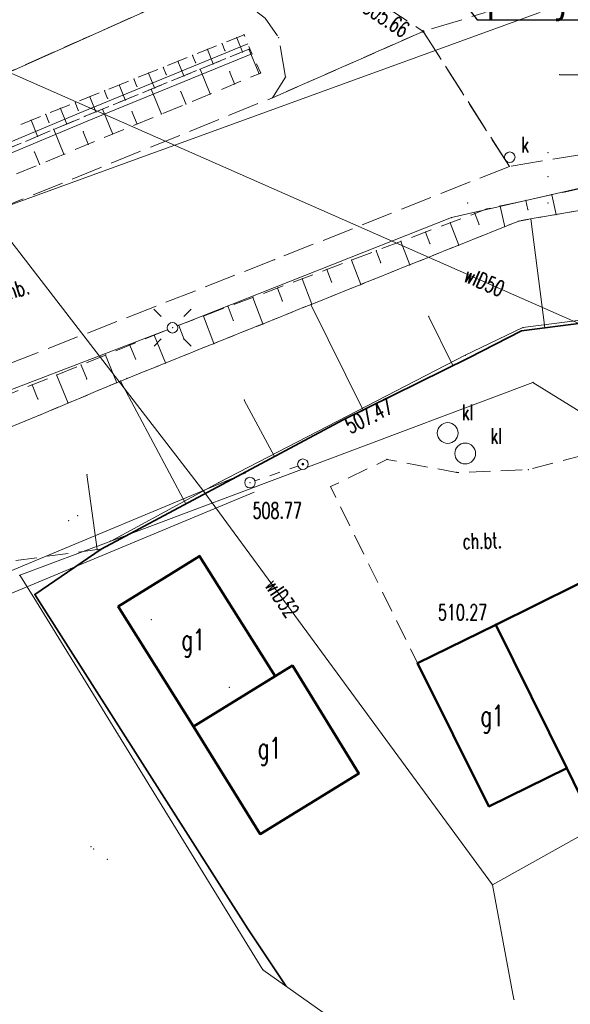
# Model space of a CAD drawing. Header units: metres. Extents: x 7422311 to 7422914, y 5495352 to 5495886.
# Tile 16 of 22: x 7422410 to 7422436, y 5495787 to 5495833. Entities that reach past the tile are written whole.
import ezdxf
from ezdxf import colors
from ezdxf.entities.mleader import LeaderData, LeaderLine
from ezdxf.enums import TextEntityAlignment as Align
from ezdxf.math import Vec2, Vec3

# ---------------------------------------------------------------- set-up
doc = ezdxf.new("R2010")
doc.units = ezdxf.units.M
doc.set_wipeout_variables(frame=1)
for name, pattern in [('L_0_03', [1, 0.5, -0.5]), ('L_0_04', [1.5, 1, -0.5]), ('L_0_06', [2, 1.5, -0.5])]:
    doc.linetypes.add(name, pattern=pattern)
doc.layers.get('0').update_dxf_attribs({"linetype": 'CONTINUOUS', "lineweight": 18})
for name, color, linetype, lineweight in [('_PROelCAD_ODNOSNIKI_SZCZEGOL', 7, 'CONTINUOUS', 13), ('EGB_Budynek', 7, 'CONTINUOUS', 50), ('EGB_DzialkaEwidencyjna', 7, 'CONTINUOUS', 18), ('EGB_KonturKlasyfikacyjny', 96, 'CONTINUOUS', 18), ('EGB_KonturUzytkuGruntowego', 96, 'CONTINUOUS', 18), ('GES_InneUrzadzeniaTowarzyszac2', 7, 'CONTINUOUS', 18), ('GES_InneUrzadzeniaTowarzyszace', 7, 'CONTINUOUS', 18), ('GES_PrzewodElektroenergetyczny', 1, 'CONTINUOUS', 18), ('GES_PrzewodKanalizacyjny', 36, 'CONTINUOUS', 18), ('GES_PrzewodWodociagowy', 5, 'CONTINUOUS', 18), ('GES_UrzadzeniaSiecElektroener2', 7, 'CONTINUOUS', 18), ('GES_UrzadzeniaSiecKanalizacyj2', 7, 'CONTINUOUS', 18), ('KR_ObiektKarto', 7, 'CONTINUOUS', 18), ('OT_Komunikacja', 7, 'CONTINUOUS', 18), ('OT_Ogrodzenia', 7, 'CONTINUOUS', 18), ('OT_Rzedna', 7, 'CONTINUOUS', 18), ('OT_Skarpa', 7, 'CONTINUOUS', 18)]:
    doc.layers.add(name, color=color, linetype=linetype, lineweight=lineweight)
doc.styles.get("Standard").update_dxf_attribs({"font": 'simplex.shx'})
doc.linetypes.add('L_0_15_SHX', pattern='A,0,-0.375,-0.75,-0.75,-0.75,-0.75,-0.75,[1,mapa_aktualana_poszerzona1.shx,S=0.05,R=0,X=0,Y=0],-0.75,-0.75,-0.75,-0.75,-0.375', length=7.5)

# ---------------------------------------------------------------- blocks, each defined once
blk = doc.blocks.new('L_0_02_2')
at = {"color": 0}
blk.add_point((0, 0), dxfattribs=at)
blk = doc.blocks.new('L_0_02_1')
at = {"color": 0}
blk.add_point((0, 0), dxfattribs=at)
blk = doc.blocks.new('SUPP')
at = {"color": 0, "linetype": 'Continuous', "lineweight": 18}
blk.add_wipeout([(0, -0.5), (0.25, -0.433), (0.433, -0.25), (0.5, 0), (0.433, 0.25), (0.25, 0.433), (0, 0.5), (-0.25, 0.433), (-0.433, 0.25), (-0.5, 0), (-0.433, -0.25), (-0.25, -0.433)], dxfattribs=at)
blk.add_circle((0, 0), 0.5, dxfattribs=at)
blk = doc.blocks.new('SUPW_O')
at = {"color": 0, "linetype": 'Continuous', "lineweight": 18}
blk.add_wipeout([(0, -0.5), (0.25, -0.433), (0.433, -0.25), (0.5, 0), (0.433, 0.25), (0.25, 0.433), (0, 0.5), (-0.25, 0.433), (-0.433, 0.25), (-0.5, 0), (-0.433, -0.25), (-0.25, -0.433)], dxfattribs=at)
blk.add_circle((0, 0), 0.5, dxfattribs=at)
blk = doc.blocks.new('SUEO')
at = {"color": 0, "linetype": 'Continuous', "lineweight": 18, "flags": 128}
for points in [[(-1.06, 1.06), (-1.76, 1.76)], [(1.76, 1.76), (1.06, 1.06)], [(-1.74, -1.74), (-1.06, -1.06)], [(1.06, -1.06), (1.76, -1.76)]]:
    blk.add_lwpolyline(points, dxfattribs=at)
at = {"color": 0, "linetype": 'Continuous', "lineweight": 18}
blk.add_wipeout([(0, -0.5), (0.25, -0.433), (0.433, -0.25), (0.5, 0), (0.433, 0.25), (0.25, 0.433), (0, 0.5), (-0.25, 0.433), (-0.433, 0.25), (-0.5, 0), (-0.433, -0.25), (-0.25, -0.433)], dxfattribs=at)
blk.add_circle((0, 0), 0.5, dxfattribs=at)
blk = doc.blocks.new('SUKM')
at = {"color": 0, "linetype": 'Continuous', "lineweight": 18}
blk.add_wipeout([(0, -0.985), (0.492, -0.853), (0.853, -0.492), (0.985, 0), (0.853, 0.492), (0.492, 0.853), (0, 0.985), (-0.492, 0.853), (-0.853, 0.492), (-0.985, 0), (-0.853, -0.492), (-0.492, -0.853)], dxfattribs=at)
blk.add_circle((0, 0), 0.985, dxfattribs=at)
blk = doc.blocks.new('OTRS')
at = {"linetype": 'Continuous', "lineweight": 13}
blk.add_hatch(color=0, dxfattribs=at).paths.add_polyline_path([(0, -0.091, 1), (0, 0.091, 1)])
at = {"color": 0, "linetype": 'Continuous', "lineweight": 13}
blk.add_circle((0, 0), 0.0906, dxfattribs=at)

msp = doc.modelspace()

# ---------------------------------------------------------------- linework, layer by layer
for p in [(7422420.644, 5495832.687), (7422420.644, 5495832.687), (7422429.134, 5495832.847), (7422429.134, 5495832.847), (7422429.134, 5495832.847), (7422429.134, 5495832.847), (7422429.134, 5495832.847), (7422429.134, 5495832.847), (7422419.6, 5495832.268), (7422420.296, 5495832.547), (7422422.284, 5495832.547), (7422422.284, 5495832.547), (7422418.209, 5495831.708), (7422418.905, 5495831.988), (7422419.737, 5495831.929), (7422420.567, 5495831.875), (7422420.873, 5495832), (7422420.914, 5495832.017), (7422420.914, 5495832.017), (7422420.914, 5495832.017), (7422420.914, 5495832.017), (7422420.914, 5495832.017), (7422420.914, 5495832.017), (7422417.513, 5495831.429), (7422418.347, 5495831.365), (7422419.179, 5495831.306), (7422416.121, 5495830.869), (7422416.817, 5495831.149), (7422416.957, 5495830.801), (7422418.56, 5495831.052), (7422419.958, 5495830.942), (7422421.354, 5495830.834), (7422421.434, 5495830.867), (7422421.434, 5495830.867), (7422435.604, 5495830.791), (7422414.729, 5495830.31), (7422415.425, 5495830.589), (7422417.791, 5495830.737), (7422420.198, 5495830.358), (7422422.614, 5495830.677), (7422422.614, 5495830.677), (7422414.033, 5495830.03), (7422415.567, 5495830.237), (7422416.247, 5495830.104), (7422416.403, 5495830.168), (7422417.645, 5495829.992), (7422419.043, 5495829.881), (7422412.642, 5495829.471), (7422413.338, 5495829.75), (7422414.177, 5495829.672), (7422415.015, 5495829.599), (7422417.887, 5495829.405), (7422421.984, 5495829.697), (7422421.984, 5495829.697), (7422421.984, 5495829.697), (7422421.984, 5495829.697), (7422411.25, 5495828.911), (7422411.946, 5495829.191), (7422412.788, 5495829.107), (7422413.627, 5495829.03), (7422413.934, 5495829.156), (7422415.333, 5495829.041), (7422416.732, 5495828.928), (7422410.554, 5495828.631), (7422411.4, 5495828.538), (7422412.242, 5495828.454), (7422413.115, 5495828.82), (7422413.115, 5495828.82), (7422413.115, 5495828.82), (7422413.115, 5495828.82), (7422413.115, 5495828.82), (7422413.115, 5495828.82), (7422415.576, 5495828.452), (7422411.625, 5495828.196), (7422413.021, 5495828.089), (7422414.42, 5495827.976), (7422410.858, 5495827.874), (7422413.265, 5495827.499), (7422410.713, 5495827.129), (7422435.044, 5495827.09), (7422412.109, 5495827.023), (7422410.953, 5495826.546), (7422435.044, 5495825.965), (7422431.232, 5495824.715), (7422434, 5495824.833), (7422435.044, 5495824.715), (7422435.221, 5495825.1), (7422432.144, 5495824.427), (7422432.144, 5495824.427), (7422432.779, 5495824.566), (7422434.097, 5495824.391), (7422430.414, 5495823.773), (7422430.469, 5495824.022), (7422430.469, 5495824.022), (7422431.583, 5495824.215), (7422433.664, 5495823.857), (7422433.664, 5495823.857), (7422433.664, 5495823.857), (7422433.664, 5495823.857), (7422433.664, 5495823.857), (7422433.664, 5495823.857), (7422434.229, 5495823.956), (7422435.426, 5495824.165), (7422429.244, 5495823.331), (7422431.779, 5495823.697), (7422432.993, 5495823.587), (7422428.075, 5495822.889), (7422426.906, 5495822.447), (7422429.45, 5495822.788), (7422430.815, 5495822.712), (7422422.094, 5495822.027), (7422422.094, 5495822.027), (7422425.737, 5495822.005), (7422424.568, 5495821.562), (7422427.12, 5495821.88), (7422428.495, 5495821.779), (7422423.398, 5495821.12), (7422424.791, 5495820.971), (7422422.229, 5495820.678), (7422426.175, 5495820.847), (7422421.06, 5495820.236), (7422422.462, 5495820.063), (7422419.891, 5495819.794), (7422423.809, 5495819.896), (7422423.854, 5495819.914), (7422418.722, 5495819.352), (7422420.132, 5495819.155), (7422429.387, 5495819.339), (7422421.534, 5495818.982), (7422433.784, 5495818.647), (7422433.784, 5495818.647), (7422433.784, 5495818.647), (7422433.784, 5495818.647), (7422433.854, 5495818.807), (7422433.854, 5495818.807), (7422433.854, 5495818.807), (7422433.854, 5495818.807), (7422434.892, 5495818.79), (7422415.234, 5495817.974), (7422419.214, 5495818.049), (7422414.077, 5495817.502), (7422415.501, 5495817.319), (7422431.124, 5495817.497), (7422431.124, 5495817.497), (7422431.124, 5495817.497), (7422431.124, 5495817.497), (7422431.294, 5495817.377), (7422431.294, 5495817.377), (7422431.294, 5495817.377), (7422431.294, 5495817.377), (7422412.919, 5495817.03), (7422416.928, 5495817.13), (7422430.544, 5495817.005), (7422411.762, 5495816.558), (7422413.189, 5495816.369), (7422415.104, 5495816.397), (7422415.104, 5495816.397), (7422415.104, 5495816.397), (7422415.104, 5495816.397), (7422415.104, 5495816.397), (7422415.104, 5495816.397), (7422410.604, 5495816.086), (7422414.611, 5495816.191), (7422414.79, 5495816.266), (7422434.334, 5495816.207), (7422434.334, 5495816.207), (7422434.334, 5495816.207), (7422434.334, 5495816.207), (7422434.334, 5495816.207), (7422434.334, 5495816.207), (7422434.334, 5495816.207), (7422434.334, 5495816.207), (7422434.334, 5495816.207), (7422434.334, 5495816.207), (7422434.334, 5495816.207), (7422434.334, 5495816.207), (7422410.878, 5495815.415), (7422420.652, 5495815.369), (7422412.305, 5495815.225), (7422426.288, 5495814.895), (7422425.344, 5495814.427), (7422425.344, 5495814.427), (7422425.344, 5495814.427), (7422425.344, 5495814.427), (7422422.083, 5495812.687), (7422427.414, 5495812.557), (7422427.414, 5495812.557), (7422413.201, 5495811.841), (7422430.724, 5495811.937), (7422430.724, 5495811.937), (7422434.114, 5495812.067), (7422434.114, 5495812.067), (7422419.444, 5495811.457), (7422419.444, 5495811.457), (7422419.444, 5495811.457), (7422419.444, 5495811.457), (7422424.744, 5495811.267), (7422424.744, 5495811.267), (7422418.746, 5495811.031), (7422418.746, 5495811.031), (7422417.892, 5495810.451), (7422412.754, 5495809.887), (7422412.334, 5495809.647), (7422414.324, 5495808.687), (7422414.324, 5495808.687), (7422414.324, 5495808.687), (7422414.324, 5495808.687), (7422414.324, 5495808.687), (7422414.324, 5495808.687), (7422413.68, 5495808.281), (7422413.874, 5495808.307), (7422413.874, 5495808.307), (7422413.874, 5495808.307), (7422413.874, 5495808.307), (7422418.534, 5495807.977), (7422418.534, 5495807.977), (7422410.014, 5495807.067), (7422410.014, 5495807.067), (7422410.014, 5495807.067), (7422410.014, 5495807.067), (7422410.014, 5495807.067), (7422410.014, 5495807.067), (7422410.014, 5495807.067), (7422410.014, 5495807.067), (7422410.014, 5495807.067), (7422410.014, 5495807.067), (7422410.014, 5495807.067), (7422410.014, 5495807.067), (7422410.724, 5495806.157), (7422410.724, 5495806.157), (7422410.684, 5495806.007), (7422410.684, 5495806.007), (7422414.684, 5495805.577), (7422414.684, 5495805.577), (7422416.254, 5495804.957), (7422432.572, 5495804.719), (7422432.572, 5495804.719), (7422432.572, 5495804.719), (7422432.572, 5495804.719), (7422432.572, 5495804.719), (7422432.572, 5495804.719), (7422422.934, 5495802.787), (7422422.934, 5495802.787), (7422428.864, 5495802.904), (7422428.864, 5495802.904), (7422428.864, 5495802.904), (7422428.864, 5495802.904), (7422422.126, 5495802.288), (7422422.126, 5495802.288), (7422422.126, 5495802.288), (7422422.126, 5495802.288), (7422419.944, 5495801.757), (7422418.256, 5495799.896), (7422418.256, 5495799.896), (7422418.256, 5495799.896), (7422418.256, 5495799.896), (7422426.084, 5495797.667), (7422426.084, 5495797.667), (7422435.931, 5495797.923), (7422435.931, 5495797.923), (7422435.931, 5495797.923), (7422435.931, 5495797.923), (7422432.243, 5495796.098), (7422432.243, 5495796.098), (7422421.4, 5495794.785), (7422421.4, 5495794.785), (7422413.393, 5495794.202), (7422413.516, 5495794.097), (7422414.16, 5495793.6), (7422432.411, 5495792.389), (7422432.411, 5495792.389), (7422432.411, 5495792.389), (7422432.411, 5495792.389), (7422420.824, 5495790.297), (7422420.824, 5495790.297), (7422421.539, 5495788.368), (7422422.626, 5495787.597), (7422433.434, 5495786.957), (7422433.434, 5495786.957)]:
    msp.add_point(p)
at = {"layer": 'EGB_Budynek', "linetype": 'Continuous', "lineweight": 50, "flags": 128}
for points in [[(7422445.034, 5495803.734), (7422446.458, 5495800.746), (7422436.883, 5495795.984), (7422435.931, 5495797.923), (7422432.572, 5495804.719), (7422442.127, 5495809.451), (7422443.39, 5495807.072), (7422445.259, 5495808.005), (7422446.883, 5495804.626)], [(7422422.126, 5495802.288), (7422418.256, 5495799.896), (7422414.684, 5495805.577), (7422418.534, 5495807.977)], [(7422432.243, 5495796.098), (7422428.864, 5495802.904), (7422432.572, 5495804.719), (7422435.931, 5495797.923)], [(7422421.4, 5495794.785), (7422418.256, 5495799.896), (7422422.126, 5495802.288), (7422422.934, 5495802.787), (7422426.084, 5495797.667)]]:
    msp.add_lwpolyline(points, close=True, dxfattribs=at)
at = {"layer": 'EGB_DzialkaEwidencyjna', "linetype": 'CONTINUOUS', "lineweight": 18}
for p, q in [((7422421.264, 5495836.167), (7422407.694, 5495830.107)), ((7422433.854, 5495818.807), (7422436.704, 5495819.177)), ((7422431.124, 5495817.497), (7422433.854, 5495818.807)), ((7422419.444, 5495811.457), (7422431.124, 5495817.497)), ((7422434.334, 5495816.207), (7422414.324, 5495808.687)), ((7422414.324, 5495808.687), (7422434.334, 5495816.207)), ((7422451.864, 5495805.327), (7422434.334, 5495816.207)), ((7422434.334, 5495816.207), (7422451.864, 5495805.327)), ((7422414.324, 5495808.687), (7422419.444, 5495811.457)), ((7422410.014, 5495807.067), (7422414.324, 5495808.687)), ((7422410.684, 5495806.007), (7422410.014, 5495807.067)), ((7422421.539, 5495788.368), (7422410.684, 5495806.007)), ((7422432.466, 5495780.62), (7422421.539, 5495788.368))]:
    msp.add_line(p, q, dxfattribs=at)
at = {"layer": 'EGB_DzialkaEwidencyjna', "color": 7, "linetype": 'Continuous', "lineweight": 13, "flags": 128}
msp.add_lwpolyline([(7422435.604, 5495830.791), (7422439.417, 5495830.791), (7422444.209, 5495841.686)], dxfattribs=at)
at = {"layer": 'EGB_KonturKlasyfikacyjny', "color": 82, "linetype": 'L_0_06', "lineweight": 18, "flags": 128}
msp.add_lwpolyline([(7422437.514, 5495851.047), (7422437.034, 5495846.407), (7422421.264, 5495836.167), (7422407.684, 5495830.107), (7422388.214, 5495839.107), (7422387.604, 5495840.237), (7422400.594, 5495844.677), (7422405.374, 5495846.557), (7422418.654, 5495851.807), (7422414.094, 5495861.187), (7422404.664, 5495880.557), (7422391.804, 5495874.697), (7422395.924, 5495878.527), (7422400.263, 5495883.771), (7422403.39, 5495885.129), (7422403.954, 5495885.354), (7422405.638, 5495885.805), (7422406.528, 5495885.921), (7422409.708, 5495886.191), (7422410.554, 5495886.227), (7422412.291, 5495886.075), (7422413.975, 5495885.624), (7422415.554, 5495884.888), (7422415.863, 5495884.702), (7422418.513, 5495883.042), (7422419.632, 5495882.228), (7422420.865, 5495880.995), (7422423.389, 5495877.967), (7422423.607, 5495877.987), (7422424.504, 5495878.027), (7422425.512, 5495877.976), (7422428.841, 5495877.639), (7422436.274, 5495854.847)], close=True, dxfattribs=at)
at = {"layer": 'EGB_KonturUzytkuGruntowego', "color": 96, "linetype": 'L_0_03', "lineweight": 18, "flags": 128}
msp.add_lwpolyline([(7422437.514, 5495851.047), (7422437.034, 5495846.407), (7422421.264, 5495836.167), (7422407.684, 5495830.107), (7422388.214, 5495839.107), (7422387.604, 5495840.237), (7422400.594, 5495844.677), (7422405.374, 5495846.557), (7422418.654, 5495851.807), (7422414.094, 5495861.187), (7422404.664, 5495880.557), (7422391.804, 5495874.697), (7422395.924, 5495878.527), (7422400.263, 5495883.771), (7422403.39, 5495885.129), (7422403.954, 5495885.354), (7422405.638, 5495885.805), (7422406.528, 5495885.921), (7422409.708, 5495886.191), (7422410.554, 5495886.227), (7422412.291, 5495886.075), (7422413.975, 5495885.624), (7422415.554, 5495884.888), (7422415.863, 5495884.702), (7422418.513, 5495883.042), (7422419.632, 5495882.228), (7422420.865, 5495880.995), (7422423.389, 5495877.967), (7422423.607, 5495877.987), (7422424.504, 5495878.027), (7422425.512, 5495877.976), (7422428.841, 5495877.639), (7422436.274, 5495854.847)], close=True, dxfattribs=at)
at = {"layer": 'GES_InneUrzadzeniaTowarzyszac2'}
for p in [(7422433.235, 5495826.879), (7422417.254, 5495818.797)]:
    msp.add_point(p, dxfattribs=at)
at = {"layer": 'GES_InneUrzadzeniaTowarzyszace', "linetype": 'L_0_03', "lineweight": 18, "flags": 128}
msp.add_lwpolyline([(7422420.924, 5495811.457), (7422423.434, 5495812.327)], dxfattribs=at)
at = {"layer": 'GES_PrzewodWodociagowy', "color": 5, "linetype": 'Continuous', "lineweight": 18, "flags": 128}
msp.add_lwpolyline([(7422460.83, 5495808.272), (7422432.411, 5495792.389), (7422433.434, 5495786.957)], dxfattribs=at)
at = {"layer": 'GES_UrzadzeniaSiecKanalizacyj2', "color": 36}
for p in [(7422430.294, 5495813.807), (7422431.124, 5495812.837)]:
    msp.add_point(p, dxfattribs=at)
at = {"layer": 'KR_ObiektKarto', "linetype": 'Continuous', "lineweight": 18, "flags": 128}
for points in [[(7422419.6, 5495832.268), (7422419.737, 5495831.929)], [(7422420.296, 5495832.547), (7422420.567, 5495831.875)], [(7422418.209, 5495831.708), (7422418.347, 5495831.365)], [(7422418.905, 5495831.988), (7422419.179, 5495831.306)], [(7422421.354, 5495830.834), (7422420.873, 5495832)], [(7422417.513, 5495831.429), (7422417.791, 5495830.737)], [(7422416.121, 5495830.869), (7422416.403, 5495830.168)], [(7422416.817, 5495831.149), (7422416.957, 5495830.801)], [(7422419.043, 5495829.881), (7422418.56, 5495831.052)], [(7422420.198, 5495830.358), (7422419.958, 5495830.942)], [(7422414.729, 5495830.31), (7422415.015, 5495829.599)], [(7422415.425, 5495830.589), (7422415.567, 5495830.237)], [(7422414.033, 5495830.03), (7422414.177, 5495829.672)], [(7422416.732, 5495828.928), (7422416.247, 5495830.104)], [(7422417.887, 5495829.405), (7422417.645, 5495829.992)], [(7422412.642, 5495829.471), (7422412.788, 5495829.107)], [(7422413.338, 5495829.75), (7422413.627, 5495829.03)], [(7422411.25, 5495828.911), (7422411.4, 5495828.538)], [(7422411.946, 5495829.191), (7422412.242, 5495828.454)], [(7422414.42, 5495827.976), (7422413.934, 5495829.156)], [(7422415.576, 5495828.452), (7422415.333, 5495829.041)], [(7422410.554, 5495828.631), (7422410.858, 5495827.874)], [(7422412.109, 5495827.023), (7422411.625, 5495828.196)], [(7422413.265, 5495827.499), (7422413.021, 5495828.089)], [(7422410.953, 5495826.546), (7422410.713, 5495827.129)], [(7422434, 5495824.833), (7422434.097, 5495824.391)], [(7422435.221, 5495825.1), (7422435.426, 5495824.165)], [(7422432.779, 5495824.566), (7422432.993, 5495823.587)], [(7422430.414, 5495823.773), (7422430.815, 5495822.712)], [(7422431.583, 5495824.215), (7422431.779, 5495823.697)], [(7422434.892, 5495818.79), (7422434.229, 5495823.956)], [(7422429.244, 5495823.331), (7422429.45, 5495822.788)], [(7422428.075, 5495822.889), (7422428.495, 5495821.779)], [(7422426.906, 5495822.447), (7422427.12, 5495821.88)], [(7422425.737, 5495822.005), (7422426.175, 5495820.847)], [(7422424.568, 5495821.562), (7422424.791, 5495820.971)], [(7422423.398, 5495821.12), (7422423.854, 5495819.914)], [(7422422.229, 5495820.678), (7422422.462, 5495820.063)], [(7422421.06, 5495820.236), (7422421.534, 5495818.982)], [(7422419.891, 5495819.794), (7422420.132, 5495819.155)], [(7422426.288, 5495814.895), (7422423.809, 5495819.896)], [(7422418.722, 5495819.352), (7422419.214, 5495818.049)], [(7422430.544, 5495817.005), (7422429.387, 5495819.339)], [(7422417.552, 5495818.91), (7422417.803, 5495818.246)], [(7422416.392, 5495818.446), (7422416.928, 5495817.13)], [(7422415.234, 5495817.974), (7422415.501, 5495817.319)], [(7422414.077, 5495817.502), (7422414.611, 5495816.191)], [(7422412.919, 5495817.03), (7422413.189, 5495816.369)], [(7422411.762, 5495816.558), (7422412.305, 5495815.225)], [(7422410.604, 5495816.086), (7422410.878, 5495815.415)], [(7422417.892, 5495810.451), (7422414.79, 5495816.266)], [(7422422.083, 5495812.687), (7422420.652, 5495815.369)], [(7422413.68, 5495808.281), (7422413.201, 5495811.841)]]:
    msp.add_lwpolyline(points, dxfattribs=at)
at = {"layer": 'OT_Komunikacja', "linetype": 'CONTINUOUS', "lineweight": 18}
for p, q in [((7422413.019, 5495829.051), (7422420.82, 5495832.249)), ((7422413.21, 5495828.589), (7422421.009, 5495831.786)), ((7422400.25, 5495823.698), (7422413.019, 5495829.051)), ((7422400.434, 5495823.233), (7422413.21, 5495828.589))]:
    msp.add_line(p, q, dxfattribs=at)
at = {"layer": 'OT_Komunikacja', "color": 7, "linetype": 'L_0_06', "lineweight": 18, "flags": 128}
msp.add_lwpolyline([(7422433.214, 5495826.447), (7422429.134, 5495832.847), (7422432.344, 5495833.817, 0.075137), (7422438.768, 5495838.036, 0.075137), (7422443.658, 5495843.966, 0.117876), (7422445.879, 5495850.558, 0.117875), (7422444.878, 5495857.442), (7422441.833, 5495864.275), (7422438.49, 5495874.248), (7422447.854, 5495869.357), (7422449.827, 5495866.426), (7422450.792, 5495863.56), (7422456.474, 5495852.397), (7422449.674, 5495846.137), (7422449.124, 5495845.357), (7422447.614, 5495842.727), (7422446.524, 5495841.037), (7422445.104, 5495838.997), (7422443.104, 5495836.687), (7422442.894, 5495836.317), (7422442.904, 5495835.857), (7422443.224, 5495835.547), (7422443.654, 5495835.437), (7422446.594, 5495828.627)], format="xyb", close=True, dxfattribs=at)
msp.add_lwpolyline([(7422422.614, 5495830.677), (7422422.284, 5495832.547), (7422421.644, 5495833.477), (7422419.414, 5495835.137), (7422418.614, 5495838.577), (7422422.944, 5495840.647), (7422425.844, 5495835.007), (7422429.134, 5495832.847), (7422421.984, 5495829.697)], close=True, dxfattribs=at)
at = {"layer": 'OT_Komunikacja', "color": 7, "linetype": 'L_0_04', "lineweight": 18, "flags": 128}
msp.add_lwpolyline([(7422454.214, 5495807.587), (7422451.134, 5495804.467), (7422449.824, 5495803.232), (7422448.174, 5495808.147), (7422443.854, 5495810.647), (7422442.127, 5495809.451), (7422441.461, 5495810.795), (7422438.639, 5495809.397), (7422439.304, 5495808.053), (7422432.572, 5495804.719), (7422428.864, 5495802.904), (7422424.744, 5495811.267), (7422427.414, 5495812.557), (7422430.724, 5495811.937), (7422434.114, 5495812.067), (7422437.594, 5495812.987), (7422439.614, 5495814.417), (7422442.421, 5495817.192), (7422444.894, 5495815.397)], close=True, dxfattribs=at)
at = {"layer": 'OT_Ogrodzenia', "linetype": 'CONTINUOUS', "lineweight": 35}
for p, q in [((7422431.294, 5495817.377), (7422433.784, 5495818.647)), ((7422433.784, 5495818.647), (7422436.744, 5495819.027)), ((7422425.344, 5495814.427), (7422431.294, 5495817.377)), ((7422410.724, 5495806.157), (7422413.874, 5495808.307)), ((7422420.824, 5495790.297), (7422410.724, 5495806.157)), ((7422422.626, 5495787.597), (7422420.824, 5495790.297))]:
    msp.add_line(p, q, dxfattribs=at)
at = {"layer": 'OT_Ogrodzenia', "linetype": 'L_0_15_SHX', "lineweight": 35}
for p, q in [((7422431.294, 5495817.377), (7422433.784, 5495818.647)), ((7422433.784, 5495818.647), (7422436.744, 5495819.027)), ((7422425.344, 5495814.427), (7422431.294, 5495817.377)), ((7422410.724, 5495806.157), (7422413.874, 5495808.307)), ((7422420.824, 5495790.297), (7422410.724, 5495806.157)), ((7422422.626, 5495787.597), (7422420.824, 5495790.297))]:
    msp.add_line(p, q, dxfattribs=at)
at = {"layer": 'OT_Rzedna'}
for p in [(7422429.134, 5495832.847), (7422418.534, 5495807.977), (7422432.572, 5495804.719)]:
    msp.add_point(p, dxfattribs=at)
at = {"layer": 'OT_Skarpa', "color": 7, "linetype": 'L_0_04', "lineweight": 18, "flags": 128}
for points in [[(7422420.914, 5495832.017), (7422413.115, 5495828.82), (7422400.342, 5495823.465), (7422385.404, 5495817.897), (7422385.034, 5495818.767), (7422402.869, 5495825.542), (7422420.644, 5495832.687)], [(7422385.404, 5495817.897), (7422400.342, 5495823.465), (7422413.115, 5495828.82), (7422420.914, 5495832.017), (7422421.434, 5495830.867), (7422400.269, 5495822.141), (7422386.044, 5495816.457)]]:
    msp.add_lwpolyline(points, close=True, dxfattribs=at)

# ---------------------------------------------------------------- block references
at = {"layer": 'EGB_DzialkaEwidencyjna', "color": 7, "linetype": 'Continuous'}
for name, p, xscale, yscale, zscale, rotation in [('L_0_02_2', (7422433.854, 5495818.807), 0.5, 0.5, 0.5, 205.63), ('L_0_02_1', (7422433.854, 5495818.807), 0.4999999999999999, 0.4999999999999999, 0.4999999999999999, 7.399999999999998), ('L_0_02_2', (7422433.854, 5495818.807), 0.4999999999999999, 0.4999999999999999, 0.4999999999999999, 7.399999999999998), ('L_0_02_1', (7422433.854, 5495818.807), 0.5, 0.5, 0.5, 205.63), ('L_0_02_2', (7422431.124, 5495817.497), 0.4999999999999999, 0.4999999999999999, 0.4999999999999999, 207.34), ('L_0_02_1', (7422431.124, 5495817.497), 0.5, 0.5, 0.5, 25.63), ('L_0_02_2', (7422431.124, 5495817.497), 0.5, 0.5, 0.5, 25.63), ('L_0_02_1', (7422431.124, 5495817.497), 0.4999999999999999, 0.4999999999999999, 0.4999999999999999, 207.34), ('L_0_02_2', (7422434.334, 5495816.207), 0.5, 0.5, 0.5, 328.17), ('L_0_02_1', (7422434.334, 5495816.207), 0.5, 0.5, 0.5, 200.6), ('L_0_02_2', (7422434.334, 5495816.207), 0.5, 0.5, 0.5, 200.6), ('L_0_02_1', (7422434.334, 5495816.207), 0.5, 0.5, 0.5, 328.17), ('L_0_02_2', (7422419.444, 5495811.457), 0.4999999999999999, 0.4999999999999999, 0.4999999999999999, 208.41), ('L_0_02_1', (7422419.444, 5495811.457), 0.5, 0.5, 0.5, 27.33999999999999), ('L_0_02_2', (7422419.444, 5495811.457), 0.5, 0.5, 0.5, 27.33999999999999), ('L_0_02_1', (7422419.444, 5495811.457), 0.4999999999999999, 0.4999999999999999, 0.4999999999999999, 208.41), ('L_0_02_2', (7422414.324, 5495808.687), 0.5, 0.5, 0.5, 20.6), ('L_0_02_1', (7422414.324, 5495808.687), 0.5, 0.5, 0.5, 28.41), ('L_0_02_2', (7422414.324, 5495808.687), 0.5, 0.5, 0.5, 28.41), ('L_0_02_1', (7422414.324, 5495808.687), 0.5, 0.5, 0.5, 200.6), ('L_0_02_2', (7422414.324, 5495808.687), 0.5, 0.5, 0.5, 200.6), ('L_0_02_1', (7422414.324, 5495808.687), 0.5, 0.5, 0.5, 20.6), ('L_0_02_2', (7422410.014, 5495807.067), 0.5, 0.5, 0.5, 20.6), ('L_0_02_1', (7422410.014, 5495807.067), 0.5, 0.5, 0.5, 200.57), ('L_0_02_2', (7422410.014, 5495807.067), 0.5, 0.5, 0.5, 302.3), ('L_0_02_1', (7422410.014, 5495807.067), 0.5, 0.5, 0.5, 20.6), ('L_0_02_2', (7422410.684, 5495806.007), 0.5, 0.5, 0.5, 301.61), ('L_0_02_1', (7422410.684, 5495806.007), 0.5, 0.5, 0.5, 122.3), ('L_0_02_2', (7422421.539, 5495788.368), 0.5, 0.5, 0.5, 324.66), ('L_0_02_1', (7422421.539, 5495788.368), 0.5, 0.5, 0.5, 121.61)]:
    msp.add_blockref(name, p, dxfattribs=dict(at, xscale=xscale, yscale=yscale, zscale=zscale, rotation=rotation))
at = {"layer": 'OT_Rzedna', "linetype": 'Continuous', "xscale": 0.5, "yscale": 0.5, "zscale": 0.5}
msp.add_blockref('OTRS', (7422429.134, 5495832.847), dxfattribs=at)
for p, rotation in [((7422418.534, 5495807.977), 23.05), ((7422432.572, 5495804.719), 141.52)]:
    msp.add_blockref('OTRS', p, dxfattribs=dict(at, rotation=rotation))

# ---------------------------------------------------------------- texts
at = {"layer": 'EGB_Budynek', "color": 7, "lineweight": 20, "width": 0.66}
for p in [(7422418.228, 5495804.011), (7422432.401, 5495800.412), (7422421.85, 5495798.873)]:
    msp.add_text('g1', height=1, dxfattribs=at).set_placement(p, align=Align.MIDDLE_CENTER)
at = {"layer": 'GES_InneUrzadzeniaTowarzyszac2', "color": 7, "lineweight": 15, "width": 0.66}
msp.add_text('k', height=0.75, dxfattribs=at).set_placement((7422433.79, 5495826.878), align=Align.BOTTOM_LEFT)
at = {"layer": 'GES_PrzewodWodociagowy', "color": 5, "lineweight": 15, "width": 0.66}
for s, rotation, p in [('wlD50', 336.2, (7422432.03, 5495820.974)), ('wlD32', 304.3, (7422422.447, 5495805.982))]:
    msp.add_text(s, height=0.75, rotation=rotation, dxfattribs=at).set_placement(p, align=Align.MIDDLE_CENTER)
at = {"layer": 'GES_UrzadzeniaSiecKanalizacyj2', "color": 36, "lineweight": 15, "width": 0.66}
for p in [(7422430.974, 5495814.185), (7422432.332, 5495813.069)]:
    msp.add_text('kl', height=0.75, dxfattribs=at).set_placement(p, align=Align.BOTTOM_LEFT)
at = {"layer": 'OT_Komunikacja', "color": 7, "lineweight": 15, "width": 0.66}
for s, rotation, p in [('j.mb.', 17.3, (7422409.62, 5495820.543)), ('ch.bt.', 1.5, (7422431.934, 5495808.704))]:
    msp.add_text(s, height=0.75, rotation=rotation, dxfattribs=at).set_placement(p, align=Align.MIDDLE_CENTER)
at = {"layer": 'OT_Rzedna', "color": 7, "lineweight": 15, "width": 0.66}
for s, rotation, p in [('505.66', 326.5, (7422426.61, 5495834.433)), ('507.47', 26.4, (7422425.344, 5495814.427))]:
    msp.add_text(s, height=0.75, rotation=rotation, dxfattribs=at).set_placement(p, align=Align.TOP_LEFT)
for s, p in [('508.77', (7422421.048, 5495810.508)), ('510.27', (7422429.835, 5495805.685))]:
    msp.add_text(s, height=0.75, dxfattribs=at).set_placement(p, align=Align.TOP_LEFT)

# ---------------------------------------------------------------- next in the draw order: block references
at = {"layer": 'GES_InneUrzadzeniaTowarzyszace', "linetype": 'Continuous', "xscale": 0.5, "yscale": 0.5, "zscale": 0.5}
for p in [(7422423.434, 5495812.327), (7422420.924, 5495811.457)]:
    msp.add_blockref('SUPP', p, dxfattribs=at)

# ---------------------------------------------------------------- next in the draw order: linework, layer by layer
for p in [(7422423.434, 5495812.327), (7422420.924, 5495811.457), (7422420.924, 5495811.457), (7422420.924, 5495811.457)]:
    msp.add_point(p)
at = {"layer": 'GES_PrzewodElektroenergetyczny', "lineweight": 18}
for p, q in [((7422420.732, 5495811.919), (7422387.522, 5495798.079)), ((7422421.117, 5495810.996), (7422387.907, 5495797.156))]:
    msp.add_line(p, q, dxfattribs=at)
at = {"layer": 'GES_PrzewodElektroenergetyczny', "color": 1, "linetype": 'Continuous', "lineweight": 18, "flags": 128}
msp.add_lwpolyline([(7422451.154, 5495827.037), (7422449.142, 5495828.993), (7422443.162, 5495824.004), (7422438.567, 5495825.867), (7422430.469, 5495824.022), (7422417.254, 5495818.797), (7422405.949, 5495814.471), (7422380.354, 5495803.297), (7422350.137, 5495789.838), (7422337.651, 5495789.769), (7422323.364, 5495795.282), (7422317.278, 5495798.229)], dxfattribs=at)
at = {"layer": 'GES_PrzewodKanalizacyjny', "color": 36, "linetype": 'Continuous', "lineweight": 18, "flags": 128}
msp.add_lwpolyline([(7422463.144, 5495844.657), (7422447.174, 5495838.307), (7422396.35, 5495819.815), (7422376.694, 5495812.343), (7422340.908, 5495798.066), (7422317.474, 5495814.337)], dxfattribs=at)
at = {"layer": 'GES_PrzewodWodociagowy', "color": 5, "linetype": 'Continuous', "lineweight": 18, "flags": 128}
for points in [[(7422397.51, 5495838.569), (7422418.746, 5495811.031), (7422432.411, 5495792.389)], [(7422397.51, 5495838.569), (7422406.401, 5495832.277), (7422460.83, 5495808.272)]]:
    msp.add_lwpolyline(points, dxfattribs=at)
at = {"layer": 'OT_Komunikacja', "color": 7, "linetype": 'L_0_06', "lineweight": 18, "flags": 128}
msp.add_lwpolyline([(7422433.214, 5495826.447), (7422422.094, 5495822.027), (7422408.674, 5495816.757), (7422388.774, 5495808.597), (7422369.404, 5495800.357), (7422364.994, 5495806.947), (7422386.514, 5495815.467), (7422402.284, 5495821.697), (7422421.984, 5495829.697), (7422429.134, 5495832.847)], close=True, dxfattribs=at)
at = {"layer": 'OT_Ogrodzenia', "linetype": 'CONTINUOUS', "lineweight": 35}
msp.add_line((7422413.874, 5495808.307), (7422425.344, 5495814.427), dxfattribs=at)
at = {"layer": 'OT_Ogrodzenia', "linetype": 'L_0_15_SHX', "lineweight": 35}
msp.add_line((7422413.874, 5495808.307), (7422425.344, 5495814.427), dxfattribs=at)
at = {"layer": 'OT_Rzedna'}
msp.add_point((7422423.434, 5495812.327), dxfattribs=at)
at = {"layer": 'OT_Skarpa', "color": 7, "linetype": 'L_0_04', "lineweight": 18, "flags": 128}
for points in [[(7422440.674, 5495824.127), (7422437.89, 5495824.597), (7422433.664, 5495823.857), (7422415.104, 5495816.397), (7422397.904, 5495809.197), (7422377.964, 5495800.787), (7422380.354, 5495803.297), (7422398.194, 5495811.027), (7422417.254, 5495818.797), (7422432.144, 5495824.427), (7422438.274, 5495825.767)], [(7422436.744, 5495819.027), (7422433.784, 5495818.647), (7422431.294, 5495817.377), (7422425.344, 5495814.427), (7422413.874, 5495808.307), (7422404.504, 5495807.047), (7422380.384, 5495796.397), (7422377.964, 5495800.787), (7422397.904, 5495809.197), (7422415.104, 5495816.397), (7422433.664, 5495823.857), (7422437.89, 5495824.597)]]:
    msp.add_lwpolyline(points, close=True, dxfattribs=at)

# ---------------------------------------------------------------- next in the draw order: block references
at = {"layer": 'OT_Rzedna', "linetype": 'Continuous', "xscale": 0.4999999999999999, "yscale": 0.4999999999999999, "zscale": 0.4999999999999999, "rotation": 16.62}
msp.add_blockref('OTRS', (7422423.434, 5495812.327), dxfattribs=at)

# ---------------------------------------------------------------- next in the draw order: block references
at = {"layer": 'GES_InneUrzadzeniaTowarzyszac2', "linetype": 'Continuous', "xscale": 0.5, "yscale": 0.5, "zscale": 0.5}
for name, p in [('SUPW_O', (7422433.235, 5495826.879)), ('SUPP', (7422417.254, 5495818.797))]:
    msp.add_blockref(name, p, dxfattribs=at)
at = {"layer": 'GES_UrzadzeniaSiecKanalizacyj2', "color": 36, "linetype": 'Continuous', "xscale": 0.5, "yscale": 0.5, "zscale": 0.5}
msp.add_blockref('SUKM', (7422430.294, 5495813.807), dxfattribs=at)

# ---------------------------------------------------------------- next in the draw order: leaders
at = {"layer": '_PROelCAD_ODNOSNIKI_SZCZEGOL', "lineweight": 18}
ml = msp.add_multileader_mtext('Standard', dxfattribs=at)
ml.set_content('proj. ZKŁ', color=256)
ml.set_leader_properties()
ml.build(insert=Vec2(0, 0))
ml.multileader.update_dxf_attribs({"text_left_attachment_type": 6, "text_right_attachment_type": 6, "dogleg_length": 0, "arrow_head_size": 2})
ctx = ml.context
ctx.base_point, ctx.char_height, ctx.arrow_head_size, ctx.landing_gap_size, ctx.plane_origin = Vec3(7422431.683, 5495833.396), 1.5, 2, 0.4, Vec3(7422442.229, 5495817.963)
ctx.left_attachment, ctx.right_attachment = 6, 6
notes = []
notes.append((ctx, [(0, (1, 1, 0), (7422431.683, 5495833.396), (1, 0), 0, [(0, [(7422425.904, 5495840.979)], 0, [])])]))
ctx.mtext.insert, ctx.mtext.flow_direction = Vec3(7422432.083, 5495835.396), 5
ctx.mtext.has_bg_fill, ctx.mtext.bg_color, ctx.mtext.bg_scale_factor, ctx.mtext.bg_transparency, ctx.mtext.use_window_bg_color = 1, -939524096, 1.1, 0, 1
for ctx, leaders in notes:
    for number, flags, end, landing, length, lines in leaders:
        leader = LeaderData()
        leader.index, (leader.has_last_leader_line, leader.has_dogleg_vector, leader.attachment_direction) = number, flags
        leader.last_leader_point, leader.dogleg_vector, leader.dogleg_length = Vec3(end), Vec3(landing), length
        for number, points, colour, breaks in lines:
            line = LeaderLine()
            line.index, line.vertices, line.color, line.breaks = number, Vec3.list(points), colors.encode_raw_color(colour), breaks
            leader.lines.append(line)
        ctx.leaders.append(leader)

# ---------------------------------------------------------------- next in the draw order: linework, layer by layer
msp.add_point((7422433.214, 5495826.447))
msp.add_point((7422433.214, 5495826.447))
msp.add_point((7422433.214, 5495826.447))
msp.add_point((7422433.214, 5495826.447))
msp.add_point((7422433.214, 5495826.447))
msp.add_point((7422433.214, 5495826.447))
at = {"layer": 'GES_UrzadzeniaSiecElektroener2'}
msp.add_point((7422417.254, 5495818.797), dxfattribs=at)

# ---------------------------------------------------------------- next in the draw order: block references
at = {"layer": 'GES_UrzadzeniaSiecKanalizacyj2', "color": 36, "linetype": 'Continuous', "xscale": 0.5, "yscale": 0.5, "zscale": 0.5}
msp.add_blockref('SUKM', (7422431.124, 5495812.837), dxfattribs=at)

# ---------------------------------------------------------------- next in the draw order: block references
at = {"layer": 'GES_UrzadzeniaSiecElektroener2', "linetype": 'Continuous', "xscale": 0.5, "yscale": 0.5, "zscale": 0.5}
msp.add_blockref('SUEO', (7422417.254, 5495818.797), dxfattribs=at)

# ---------------------------------------------------------------- next in the draw order: linework, layer by layer
for p in [(7422417.254, 5495818.797), (7422417.254, 5495818.797), (7422417.254, 5495818.797), (7422417.254, 5495818.797), (7422417.552, 5495818.91), (7422416.392, 5495818.446), (7422417.803, 5495818.246)]:
    msp.add_point(p)

doc.saveas('drawing.dxf')
